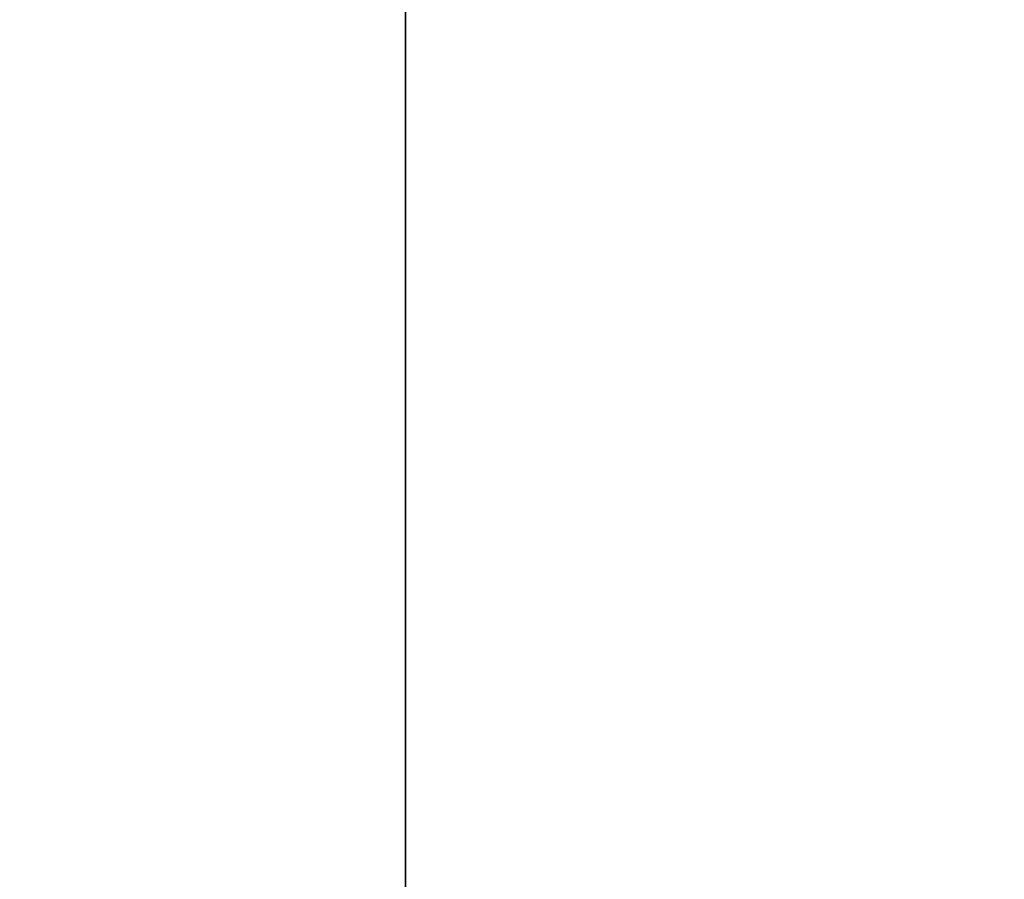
# Model space of a CAD drawing. Extents: x -4.8 to 43.9, y -3 to 20.9.
# Tile 138 of 256: x 16.6 to 16.855, y 1.333 to 1.556. Entities that reach past the tile are written whole.
import ezdxf

# ---------------------------------------------------------------- set-up
doc = ezdxf.new("R2010")
doc.units = 0

# ---------------------------------------------------------------- blocks, each defined once
blk = doc.blocks.new('Box-7148e406-b601-4288-a37b-d1ddc6295924')
at = {"color": 253, "linetype": 'Continuous', "true_color": 0xa0a0a0, "transparency": 33554687}
mesh = blk.add_polyface(dxfattribs=at)
corners = [(0, 0), (42, 0), (42, 19), (0, 19), (0, 0, 0.01), (42, 0, 0.01), (42, 19, 0.01), (0, 19, 0.01)]
mesh.append_faces([[corners[k] for k in face] for face in [(0, 1, 2, 3), (4, 5, 6, 7), (0, 1, 5, 4), (1, 2, 6, 5), (2, 3, 7, 6), (3, 0, 4, 7)]], dxfattribs={"color": 253})
blk = doc.blocks.new('Box-4a7966fc-d543-4e90-b91f-e9f7020791ce')
at = {"color": 253, "linetype": 'Continuous', "true_color": 0xa0a0a0, "transparency": 33554687}
mesh = blk.add_polyface(dxfattribs=at)
corners = [(0, 0), (42, 0), (42, 19), (0, 19), (0, 0, 0.01), (42, 0, 0.01), (42, 19, 0.01), (0, 19, 0.01)]
mesh.append_faces([[corners[k] for k in face] for face in [(0, 1, 2, 3), (4, 5, 6, 7), (0, 1, 5, 4), (1, 2, 6, 5), (2, 3, 7, 6), (3, 0, 4, 7)]], dxfattribs={"color": 253})
blk = doc.blocks.new('def3a200-0982-4f28-a51c-09b8d150a3a7')
at = {"linetype": 'Continuous', "transparency": 33554687}
for name, p in [('Box-7148e406-b601-4288-a37b-d1ddc6295924', (0, 0)), ('Box-4a7966fc-d543-4e90-b91f-e9f7020791ce', (0, 0, 16.99))]:
    blk.add_blockref(name, p, dxfattribs=at)
blk = doc.blocks.new('CoilBox-96c78426-6269-4f25-9c33-55b4a2528cb8')
at = {"color": 251, "linetype": 'Continuous', "true_color": 0x5b5b5b, "transparency": 33554687}
mesh = blk.add_polyface(dxfattribs=at)
corners = [(0, 0), (22.7, 0), (22.7, 2), (0, 2), (0, 0, 16.06), (22.7, 0, 16.06), (22.7, 2, 16.06), (0, 2, 16.06)]
mesh.append_faces([[corners[k] for k in face] for face in [(0, 1, 2, 3), (4, 5, 6, 7), (0, 1, 5, 4), (1, 2, 6, 5), (2, 3, 7, 6), (3, 0, 4, 7)]], dxfattribs={"color": 251})
blk = doc.blocks.new('8c0f33d7-16c5-4531-b080-eb5d8fbab00d')
at = {"linetype": 'Continuous', "transparency": 33554687}
blk.add_blockref('CoilBox-96c78426-6269-4f25-9c33-55b4a2528cb8', (0, 0), dxfattribs=at)
blk = doc.blocks.new('e55326d3-a498-4428-9576-7464b569c09d')
at = {"linetype": 'Continuous', "transparency": 33554687}
for name, p in [('def3a200-0982-4f28-a51c-09b8d150a3a7', (0, 0)), ('8c0f33d7-16c5-4531-b080-eb5d8fbab00d', (16.7, 1, 0.2))]:
    blk.add_blockref(name, p, dxfattribs=at)

msp = doc.modelspace()

# ---------------------------------------------------------------- block references
at = {"transparency": 33554687}
msp.add_blockref('e55326d3-a498-4428-9576-7464b569c09d', (0, 0), dxfattribs=at)

doc.saveas('drawing.dxf')
